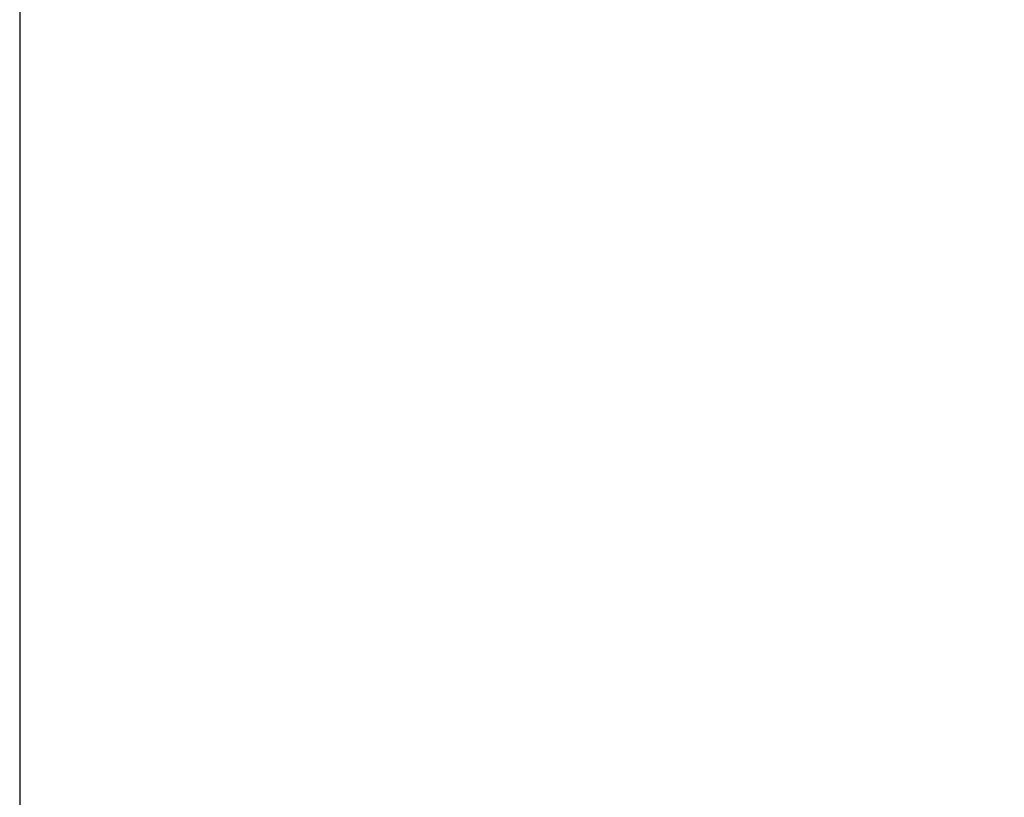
# Model space of a CAD drawing. Header units: millimetres. Extents: x 786 to 42540, y -7760 to 3796.
# Tile 142 of 256: x 37240 to 37280, y -5663 to -5631. Entities that reach past the tile are written whole.
import ezdxf

# ---------------------------------------------------------------- set-up
doc = ezdxf.new("R2010")
doc.units = ezdxf.units.MM
doc.layers.add('A-FLOR', color=7, linetype='Continuous', lineweight=13)
doc.layers.add('A-FLOR-PATT', color=7, linetype='Continuous', lineweight=25)

msp = doc.modelspace()

# ---------------------------------------------------------------- hatches: boundary and pattern name
at = {"layer": 'A-FLOR-PATT', "lineweight": 5}
h = msp.add_hatch(dxfattribs=at)
h.set_pattern_fill('FP_10', color=256, style=0, pattern_type=2)
h.set_pattern_definition([(50, (48694.2, -5700), (291.494, -25.502), [30.48, -335.28]), (355, (48694.2, -5700), (-56.389, 305.691), [24.384, -268.224]), (100.451, (48718.5, -5702.12), (235.108, 280.1865), [25.904, -284.944]), (46.184, (48694.2, -5618.72), (433.727, -67.268), [45.72, -502.92]), (96.636, (48730.35, -5624.33), (379.844, 395.885), [38.856, -427.416]), (351.184, (48694.2, -5618.7), (379.848, 395.881), [36.576, -402.336]), (21, (48734.85, -5639.04), (242.583, -163.624), [30.48, -335.28]), (326, (48734.85, -5639.04), (98.883, 294.701), [24.384, -268.224]), (71.451, (48755.06, -5652.68), (341.467, 131.074), [25.904, -284.944]), (37.5, (48694.21, -5700), (4.9419, 135.2883), [13.411, -251.562, 13.411, -258.877, -269.24]), (37.5, (48694.21, -5700), (4.9419, 135.2883), [-537.261, 13.411, -255.829]), (7.5, (48694.21, -5700), (106.9117, 160.289), [13.411, -141.834, 13.411, -245.466, -102.616]), (7.5, (48694.21, -5700), (106.9117, 160.289), [-414.122, 13.411, -89.205]), (327.5, (48603.58, -5700), (216.9455, -9.1662), [13.411, -88.189, 13.411, -303.581, -420.624]), (327.5, (48603.58, -5700), (216.9455, -9.1662), [-418.592, 13.411, -407.213]), (317.5, (48562.94, -5700), (237.007, 40.6827), [13.411, -118.669, 13.411, -197.104, -298.704]), (317.5, (48562.94, -5700), (237.007, 40.6827), [-342.595, 13.411, -285.293])])
h.paths.add_polyline_path([(37322.609, -5746), (42440.271, -5746), (42440.271, -5617), (37240.271, -5617), (37240.271, -5746)])

# ---------------------------------------------------------------- linework, layer by layer
at = {"layer": 'A-FLOR', "lineweight": 25}
msp.add_line((37240.271, -5600), (37240.271, -6000), dxfattribs=at)

doc.saveas('drawing.dxf')
